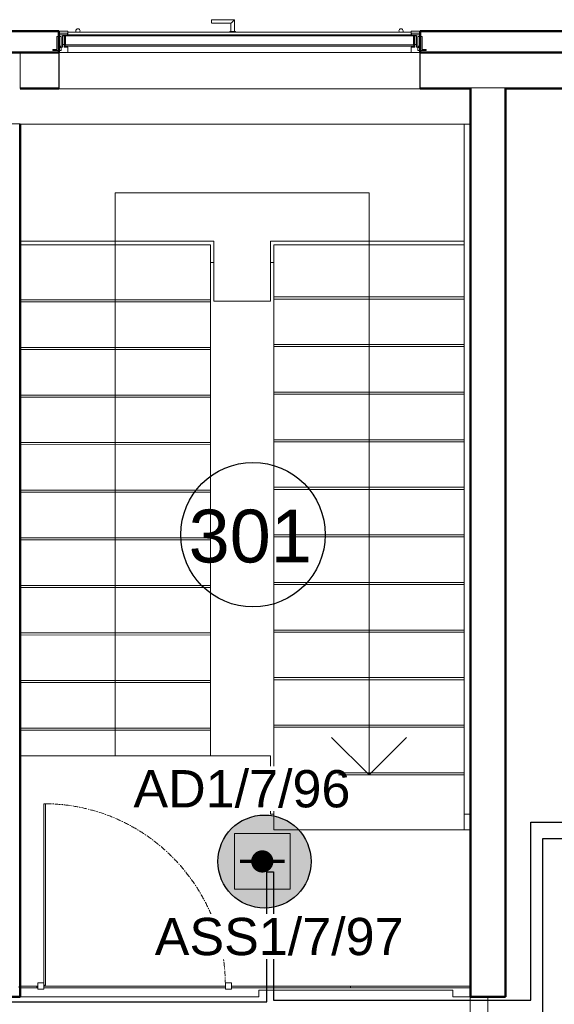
# Model space of a CAD drawing. Header units: millimetres. Extents: x -197461 to 862495, y -970068 to 63888.
# Tile 51 of 205: x -87021 to -83986, y -620166 to -614579. Entities that reach past the tile are written whole.
import ezdxf

# ---------------------------------------------------------------- set-up
doc = ezdxf.new("R2010")
doc.units = ezdxf.units.MM
doc.linetypes.add('CENTER', pattern=[50.8, 31.75, -6.35, 6.35, -6.35])
doc.linetypes.add('Overhead', pattern=[3.96875, 2.38125, -1.5875])
doc.layers.get('0').update_dxf_attribs({"linetype": 'CONTINUOUS'})
for name, color, linetype, lineweight in [('A-AREA-IDEN', 252, 'CONTINUOUS', 25), ('A-DETL-GENF', 92, 'CONTINUOUS', 5), ('A-DETL-MEDM', 33, 'CONTINUOUS', 25), ('A-DETL-THIN', 151, 'CONTINUOUS', 5), ('A-Door', 252, 'CONTINUOUS', 0), ('A-FLOR', 192, 'CONTINUOUS', 5), ('A-Glaz-Curt', 4, 'CONTINUOUS', 0), ('A-Wall', 252, 'CONTINUOUS', 0), ('G-IMPT', 8, 'CONTINUOUS', 5), ('S-BEAM', 12, 'CONTINUOUS', 5)]:
    doc.layers.add(name, color=color, linetype=linetype, lineweight=lineweight)
doc.layers.add('UAS', color=240, linetype='CONTINUOUS')
doc.styles.add('ARIAL', font='arialbd.ttf')
doc.styles.add('Arial_3', font='arial.ttf', dxfattribs={"height": 300})

# ---------------------------------------------------------------- blocks, each defined once
blk = doc.blocks.new('Door-Opening - 2050x9100-3382743-Trešā stāva plāns uz atzīmes 6_800')
at = {"layer": 'A-DETL-GENF', "linetype": 'Overhead'}
for p, q in [((1016.8, 102.5), (-1033.2, 102.5)), ((-1033.2, -102.5), (1016.8, -102.5))]:
    blk.add_line(p, q, dxfattribs=at)
at = {"layer": 'A-DETL-MEDM'}
for p, q in [((-1033.2, 102.5), (-1033.2, -102.5)), ((1016.8, -102.5), (1016.8, 102.5))]:
    blk.add_line(p, q, dxfattribs=at)
blk = doc.blocks.new('SchueCal_CurtainWall_3407749 - CurtainWall_3407749-3446966-Trešā stāva plāns uz atzīmes 6_800')
at = {"layer": 'A-Glaz-Curt', "lineweight": 18}
for p, q in [((-1025, 175), (-1025, 155)), ((-975, 175), (-1025, 175)), ((-975, 155), (-975, 175)), ((975, 175), (975, 155)), ((1025, 175), (975, 175)), ((1025, 155), (1025, 175)), ((-1012, 146), (-1037, 146)), ((-1037, 146), (-1037, 72)), ((-1025, 155), (-975, 155)), ((-976.5, 164.9), (-1023.5, 164.9)), ((-1023.5, 164.9), (-1023.5, 155)), ((-1023.5, 155), (-976.5, 155)), ((-1012, 66), (-1012, 146)), ((-995, 149.7), (-1005, 149.7)), ((-1005, 149.7), (-1005, 101)), ((-995, 101), (-995, 149.7)), ((-988, 150), (-988, 98)), ((988, 150), (-988, 150)), ((-976.5, 155), (-976.5, 164.9)), ((975, 155), (1025, 155)), ((1023.5, 164.9), (976.5, 164.9)), ((976.5, 164.9), (976.5, 155)), ((976.5, 155), (1023.5, 155)), ((988, 98), (988, 150)), ((1005, 149.7), (995, 149.7)), ((995, 149.7), (995, 101)), ((1005, 101), (1005, 149.7)), ((1037, 146), (1012, 146)), ((1012, 146), (1012, 66)), ((1023.5, 155), (1023.5, 164.9)), ((1037, 72), (1037, 146)), ((-1037, 72), (-1060, 72)), ((-1060, 72), (-1060, 66)), ((-1060, 66), (-1012, 66)), ((-1025, 91), (-1025, 83)), ((-1012.6, 91), (-1025, 91)), ((-1005, 85), (-1025, 85)), ((-1025, 85), (-1025, 53.9)), ((-1025, 83), (-1012.6, 83)), ((-1012.6, 83), (-1012.6, 91)), ((-995, 101), (-1005, 101)), ((-1005, 101), (-1005, 85)), ((-1005, 101), (-995, 101)), ((-995, 85), (-995, 101)), ((-975, 85), (-995, 85)), ((-988, 98), (988, 98)), ((-975, 53.9), (-975, 85)), ((995, 85), (975, 85)), ((975, 85), (975, 53.9)), ((1005, 101), (995, 101)), ((995, 101), (995, 85)), ((995, 101), (1005, 101)), ((1005, 85), (1005, 101)), ((1025, 85), (1005, 85)), ((1012, 66), (1060, 66)), ((1025, 91), (1012.6, 91)), ((1012.6, 91), (1012.6, 83)), ((1012.6, 83), (1025, 83)), ((1025, 83), (1025, 91)), ((1025, 53.9), (1025, 85)), ((1060, 72), (1037, 72)), ((1060, 66), (1060, 72))]:
    blk.add_line(p, q, dxfattribs=at)
at = {"layer": 'G-IMPT'}
for p, q in [((-28.5, 241), (-159.5, 241)), ((-159.5, 239.7), (-159.5, 231)), ((-159.5, 231), (-159.5, 222.3)), ((-28.5, 174), (-28.5, 241)), ((-974.5, 155), (-974.5, 170)), ((-974.5, 170), (974.5, 170)), ((-159.5, 221), (-48.5, 221)), ((-54.8, 170), (-54.8, 174)), ((-22.3, 174), (-54.8, 174)), ((-54.8, 174), (-54.8, 170)), ((-48.5, 221), (-48.5, 174)), ((-22.3, 170), (-22.3, 174)), ((-22.3, 170), (-22.3, 174)), ((974.5, 170), (974.5, 155)), ((-1023.5, 155), (-976.5, 155)), ((-995, 149.7), (-990, 149.7)), ((-990, 101), (-990, 149.7)), ((-990, 149.7), (-988, 149.7)), ((-987, 150.1), (987, 150.1)), ((974.5, 155), (-974.5, 155)), ((-969, 155), (-969, 150.1)), ((-969, 150.1), (-969, 155)), ((969, 150.1), (969, 155)), ((969, 150.1), (969, 155)), ((976.5, 155), (1023.5, 155)), ((988, 149.7), (990, 149.7)), ((990, 149.7), (995, 149.7)), ((990, 101), (990, 149.7)), ((-995, 101), (-990, 101)), ((-995, 101), (-990, 101)), ((-995, 98), (-990, 98)), ((-995, 98), (-990, 98)), ((-995, 98), (-990, 98)), ((-995, 98), (-990, 98)), ((-995, 98), (-990, 98)), ((-990, 95), (-994.9, 95)), ((-994.9, 95), (-994.9, 85)), ((-990, 91), (-990, 101)), ((-990, 101), (-988, 101)), ((-990, 101), (-988, 101)), ((-990, 85), (-990, 91)), ((-990, 91), (990, 91)), ((988, 101), (990, 101)), ((988, 101), (990, 101)), ((990, 101), (995, 101)), ((990, 101), (995, 101)), ((990, 101), (990, 91)), ((990, 98), (995, 98)), ((990, 98), (995, 98)), ((990, 98), (995, 98)), ((990, 98), (995, 98)), ((990, 98), (995, 98)), ((994.9, 95), (990, 95)), ((990, 91), (990, 85)), ((994.9, 85), (994.9, 95))]:
    blk.add_line(p, q, dxfattribs=at)
at = {"layer": 'G-IMPT', "flags": 128}
for points in [[(-48.5, 221), (-45.6, 223.9), (-38.5, 231)], [(-38.5, 231), (-45.6, 223.9), (-48.5, 221)], [(-28.5, 241), (-31.4, 238.1), (-38.5, 231)], [(-38.5, 231), (-31.4, 238.1), (-28.5, 241)]]:
    blk.add_lwpolyline(points, dxfattribs=at)
at = {"layer": 'G-IMPT'}
for centre, start, end in [((-917, 177.3), 360, 180), ((-917, 177.3), 180, 218.7141), ((-917, 177.3), 321.2859, 0), ((917, 177.3), 360, 180), ((917, 177.3), 180, 218.7141), ((917, 177.3), 321.2859, 360)]:
    blk.add_arc(centre, 12, start, end, dxfattribs=at)
blk = doc.blocks.new('SchueCal_CurtainWall_3407749 - Type 1-3526108-Trešā stāva plāns uz atzīmes 6_800')
blk.add_blockref('SchueCal_CurtainWall_3407749 - CurtainWall_3407749-3446966-Trešā stāva plāns uz atzīmes 6_800', (0, 0))
blk = doc.blocks.new('System Panel - pbl - bior - geze starpsienas HG stiklojums-3926864-Trešā stāva plāns uz atzīmes 6_800')
at = {"layer": 'A-Glaz-Curt', "lineweight": 18}
for p, q in [((432.2, 55), (-432.2, 55)), ((-432.2, 55), (-432.2, -45)), ((432.2, -45), (432.2, 55)), ((-432.2, -45), (432.2, -45))]:
    blk.add_line(p, q, dxfattribs=at)
blk = doc.blocks.new('System Panel - pbl - bior - geze starpsienas stiklojums-3638437-Trešā stāva plāns uz atzīmes 6_800')
at = {"layer": 'A-Glaz-Curt', "lineweight": 18}
for p, q in [((340.5, 10), (-340.5, 10)), ((-340.5, 10), (-340.5, 0)), ((-340.5, 0), (340.5, 0)), ((340.5, 0), (340.5, 10))]:
    blk.add_line(p, q, dxfattribs=at)
blk = doc.blocks.new('System Panel - pbl - bior - geze starpsienas stiklojums-3926813-Trešā stāva plāns uz atzīmes 6_800')
at = {"layer": 'A-Glaz-Curt'}
h = blk.add_hatch(dxfattribs=at)
h.set_pattern_fill('FP_2', color=151, style=0, pattern_type=2)
h.set_pattern_definition([(270, (-2.7, 5), (1100, 7e-14), [])])
h.paths.add_polyline_path([(-520.5, 10), (-520.5, 0), (509.5, 0), (509.5, 10), (-299.9, 10)], flags=0)
at = {"layer": 'A-Glaz-Curt', "color": 255}
for p, q in [((-520.5, 10), (509.5, 10)), ((509.5, 0), (-520.5, 0))]:
    blk.add_line(p, q, dxfattribs=at)
at = {"layer": 'A-Glaz-Curt', "lineweight": 18}
for p, q in [((550, 10), (544.5, 10)), ((544.5, 10), (544.5, 0)), ((544.5, 0), (550, 0)), ((550, 0), (550, 10))]:
    blk.add_line(p, q, dxfattribs=at)
blk = doc.blocks.new('System Panel - pbl - bior - geze starpsienas stiklojums-3926503-Trešā stāva plāns uz atzīmes 6_800')
at = {"layer": 'A-Glaz-Curt', "lineweight": 18}
for p, q in [((49.8, 10), (-49.8, 10)), ((-49.8, 10), (-49.8, 0)), ((-49.8, 0), (49.8, 0)), ((49.8, 0), (49.8, 10))]:
    blk.add_line(p, q, dxfattribs=at)
blk = doc.blocks.new('System Panel - pbl - bior - geze starpsienas stiklojums-3926814-Trešā stāva plāns uz atzīmes 6_800')
at = {"layer": 'A-Glaz-Curt', "lineweight": 18}
for p, q in [((334.7, 10), (-340.1, 10)), ((-340.1, 10), (-340.1, 0)), ((-340.1, 0), (334.7, 0)), ((334.7, 0), (334.7, 10))]:
    blk.add_line(p, q, dxfattribs=at)
blk = doc.blocks.new('PBL_BIOR_stiklotas_GEZE_02 - BIOR 1000 x 2100mm BIOR 1000 x 2100mm stiklojumā KĀPŅU TELPA-4009177-Trešā stāva plāns uz atzīmes 6_800')
at = {"layer": 'A-Door'}
for p, q in [((-550, 9.6), (-550, 18)), ((-550, 18), (-515, 18)), ((-515, 18), (-515, -18)), ((515, -18), (515, 18)), ((515, 18), (550, 18)), ((550, 18), (550, 9.6)), ((-550, -18), (-550, -0.4)), ((-515, -18), (-550, -18)), ((505, -5), (505, -1035)), ((515, -5), (505, -5)), ((515, -5), (515, -1035)), ((550, -18), (515, -18)), ((550, -0.4), (550, -18)), ((515, -1035), (505, -1035))]:
    blk.add_line(p, q, dxfattribs=at)
at = {"layer": 'A-Door', "color": 250, "linetype": 'CENTER', "lineweight": 5}
blk.add_line((515, -5), (515, -1035), dxfattribs=at)
blk.add_arc((515, -5), 1030, 180, 270, dxfattribs=at)
blk = doc.blocks.new('PBL_telpnu_numeracija_0001 - PBL telpas NUMERĀCIJA-1342367-Trešā stāva plāns uz atzīmes 6_800')
at = {"layer": 'A-AREA-IDEN'}
blk.add_circle((0.034, 0.024), 2.733, dxfattribs=at)
blk = doc.blocks.new('AD-proj')
at = {"lineweight": 5}
blk.add_lwpolyline([(-250, -250), (250, -250), (250, 250), (-250, 250)], close=True, dxfattribs=at)
at = {"const_width": 100}
blk.add_lwpolyline([(-50, 0, 1), (50, 0, 1)], format="xyb", close=True, dxfattribs=at)
at = {"const_width": 30}
blk.add_lwpolyline([(-200, 0), (200, 0)], dxfattribs=at)

msp = doc.modelspace()

# ---------------------------------------------------------------- hatches: boundary and pattern name
at = {"layer": 'A-Wall', "true_color": 0x636466}
h = msp.add_hatch(color=251, dxfattribs=at)
h.paths.add_polyline_path([(-87018.52169, -614970.37207), (-86798.40185, -614970.36485), (-86798.40185, -614965.36485), (-87018.52185, -614965.37207), (-87018.52169, -614970.36485)], flags=0)
h.paths.add_polyline_path([(-84748.37868, -614970.29762), (-84462.76922, -614970.28826), (-84462.76922, -614965.28826), (-84748.37884, -614965.29762), (-84748.37868, -614970.28826)], flags=0)
h.paths.add_polyline_path([(-84262.76922, -614970.2817), (-81473.52185, -614970.19022), (-81473.52841, -614965.19022), (-84262.76922, -614965.38425)], flags=0)
msp.add_hatch(color=251, dxfattribs=at).paths.add_polyline_path([(-87023.52677, -620123.01745), (-87018.52677, -620122.93802), (-87018.52677, -615170.50706), (-87023.52677, -615171.30086), (-87023.52677, -620122.93802)], flags=0)
at = {"layer": 'UAS', "lineweight": 50, "true_color": 0xffffff}
h = msp.add_hatch(color=7, dxfattribs=at)
h.dxf.hatch_style = 1
h.paths.add_polyline_path([(-85612.40404, -619355.39373, -1), (-85675.49098, -619355.39373, -1)], flags=0)
h.paths.add_polyline_path([(-85801.66484, -619197.67639), (-85801.66484, -619513.11106), (-85486.23018, -619513.11106), (-85486.23018, -619197.67639)], flags=16)
h.paths.add_polyline_path([(-85367.36633, -619356.1109, 1), (-85895.41364, -619356.1109, 1)])
h.paths.add_polyline_path([(-85486.23018, -619513.11106), (-85801.66484, -619513.11106), (-85801.66484, -619197.67639), (-85486.23018, -619197.67639)], flags=16)

# ---------------------------------------------------------------- linework, layer by layer
at = {"color": 251, "lineweight": 5, "true_color": 0x636466}
for p, q in [((-87018.19331, -615171.30086), (-87018.17116, -615836.63547)), ((-84498.17116, -615836.55172), (-84498.19331, -615171.30086)), ((-87018.17116, -615836.63562), (-87018.17049, -615856.63562)), ((-84498.17049, -615856.55172), (-84498.17116, -615836.55172)), ((-85938.17049, -615856.59966), (-87018.17049, -615856.63562)), ((-87018.17049, -615856.63562), (-87018.16017, -616166.63562)), ((-85938.16017, -616166.59966), (-85938.17049, -615856.59966)), ((-84498.17049, -615856.55172), (-85578.17049, -615856.58768)), ((-85578.17049, -615856.58768), (-85578.16064, -616152.54413)), ((-84498.16064, -616152.50817), (-84498.17049, -615856.55172)), ((-87018.16017, -616166.63562), (-87018.1601, -616168.89777)), ((-87018.1601, -616168.89777), (-85938.1601, -616168.86182)), ((-87018.1601, -616168.89777), (-87018.16005, -616170.39119)), ((-87018.16005, -616170.39119), (-87018.15976, -616179.10777)), ((-85938.1601, -616168.86182), (-85938.16017, -616166.59966)), ((-85938.16005, -616170.35523), (-85938.1601, -616168.86182)), ((-85938.15976, -616179.07181), (-85938.16005, -616170.35523)), ((-84498.16064, -616152.50817), (-85578.16064, -616152.54413)), ((-85578.16064, -616152.54413), (-85578.16025, -616164.24219)), ((-84498.16025, -616164.20623), (-85578.16025, -616164.24219)), ((-85578.16025, -616164.24219), (-85578.15165, -616422.53976)), ((-84498.16025, -616164.20623), (-84498.16064, -616152.50817)), ((-84498.15165, -616422.50381), (-84498.16025, -616164.20623)), ((-87018.15976, -616179.10777), (-87018.15971, -616180.60118)), ((-87018.15971, -616180.60118), (-85938.15971, -616180.56522)), ((-87018.15971, -616180.60118), (-87018.15118, -616436.63562)), ((-85938.15971, -616180.56522), (-85938.15976, -616179.07181)), ((-85938.15118, -616436.59966), (-85938.15971, -616180.56522)), ((-85598.15989, -616176.65621), (-85918.15984, -616176.66905)), ((-87018.15118, -616436.63562), (-87018.15111, -616438.89777)), ((-87018.15111, -616438.89777), (-85938.15111, -616438.86182)), ((-87018.15111, -616438.89777), (-87018.15106, -616440.39119)), ((-87018.15106, -616440.39119), (-87018.15077, -616449.10777)), ((-87018.15077, -616449.10777), (-87018.15072, -616450.60118)), ((-87018.15072, -616450.60118), (-85938.15072, -616450.56522)), ((-87018.15072, -616450.60118), (-87018.1422, -616706.63562)), ((-85938.15111, -616438.86182), (-85938.15118, -616436.59966)), ((-85938.15106, -616440.35523), (-85938.15111, -616438.86182)), ((-85938.15077, -616449.07181), (-85938.15106, -616440.35523)), ((-85938.15072, -616450.56522), (-85938.15077, -616449.07181)), ((-85938.1422, -616706.59966), (-85938.15072, -616450.56522)), ((-84498.15165, -616422.50381), (-85578.15165, -616422.53976)), ((-85578.15165, -616422.53976), (-85578.15126, -616434.24317)), ((-84498.15126, -616434.20721), (-85578.15126, -616434.24317)), ((-85578.15126, -616434.24317), (-85578.14266, -616692.53976)), ((-84498.15126, -616434.20721), (-84498.15165, -616422.50381)), ((-84498.14266, -616692.50381), (-84498.15126, -616434.20721)), ((-87018.1422, -616706.63562), (-87018.14212, -616708.89777)), ((-87018.14212, -616708.89777), (-85938.14212, -616708.86182)), ((-87018.14212, -616708.89777), (-87018.14207, -616710.39119)), ((-87018.14207, -616710.39119), (-87018.14178, -616719.10777)), ((-87018.14178, -616719.10777), (-87018.14173, -616720.60118)), ((-87018.14173, -616720.60118), (-85938.14173, -616720.56522)), ((-87018.14173, -616720.60118), (-87018.13321, -616976.63562)), ((-85938.14212, -616708.86182), (-85938.1422, -616706.59966)), ((-85938.14207, -616710.35523), (-85938.14212, -616708.86182)), ((-85938.14178, -616719.07181), (-85938.14207, -616710.35523)), ((-85938.14173, -616720.56522), (-85938.14178, -616719.07181)), ((-85938.13321, -616976.59966), (-85938.14173, -616720.56522)), ((-84498.14266, -616692.50381), (-85578.14266, -616692.53976)), ((-85578.14266, -616692.53976), (-85578.14227, -616704.24317)), ((-84498.14227, -616704.20721), (-85578.14227, -616704.24317)), ((-85578.14227, -616704.24317), (-85578.13367, -616962.53976)), ((-84498.14227, -616704.20721), (-84498.14266, -616692.50381)), ((-84498.13368, -616962.50381), (-84498.14227, -616704.20721)), ((-87018.13321, -616976.63562), (-87018.13313, -616978.89777)), ((-87018.13313, -616978.89777), (-85938.13313, -616978.86182)), ((-87018.13313, -616978.89777), (-87018.13308, -616980.39119)), ((-87018.13308, -616980.39119), (-87018.13279, -616989.10777)), ((-87018.13279, -616989.10777), (-87018.13274, -616990.60118)), ((-87018.13274, -616990.60118), (-85938.13274, -616990.56522)), ((-87018.13274, -616990.60118), (-87018.12422, -617246.63562)), ((-85938.13313, -616978.86182), (-85938.13321, -616976.59966)), ((-85938.13308, -616980.35523), (-85938.13313, -616978.86182)), ((-85938.13279, -616989.07181), (-85938.13308, -616980.35523)), ((-85938.13274, -616990.56522), (-85938.13279, -616989.07181)), ((-85938.12422, -617246.59966), (-85938.13274, -616990.56522)), ((-84498.13368, -616962.50381), (-85578.13367, -616962.53976)), ((-85578.13367, -616962.53976), (-85578.13329, -616974.24317)), ((-84498.13329, -616974.20721), (-85578.13329, -616974.24317)), ((-85578.13329, -616974.24317), (-85578.12469, -617232.53976)), ((-84498.13329, -616974.20721), (-84498.13368, -616962.50381)), ((-84498.12469, -617232.50381), (-84498.13329, -616974.20721)), ((-84498.12469, -617232.50381), (-85578.12469, -617232.53976)), ((-85578.12469, -617232.53976), (-85578.1243, -617244.24317)), ((-84498.1243, -617244.20721), (-84498.12469, -617232.50381)), ((-87018.12422, -617246.63562), (-87018.12414, -617248.89777)), ((-87018.12414, -617248.89777), (-85938.12414, -617248.86182)), ((-87018.12414, -617248.89777), (-87018.12409, -617250.39119)), ((-87018.12409, -617250.39119), (-87018.1238, -617259.10777)), ((-87018.1238, -617259.10777), (-87018.12375, -617260.60118)), ((-87018.12375, -617260.60118), (-85938.12375, -617260.56522)), ((-87018.12375, -617260.60118), (-87018.11523, -617516.63562)), ((-85938.12414, -617248.86182), (-85938.12422, -617246.59966)), ((-85938.12409, -617250.35523), (-85938.12414, -617248.86182)), ((-85938.1238, -617259.07181), (-85938.12409, -617250.35523)), ((-85938.12375, -617260.56522), (-85938.1238, -617259.07181)), ((-85938.11523, -617516.59966), (-85938.12375, -617260.56522)), ((-84498.1243, -617244.20721), (-85578.1243, -617244.24317)), ((-85578.1243, -617244.24317), (-85578.1157, -617502.53976)), ((-84498.1157, -617502.50381), (-84498.1243, -617244.20721)), ((-84498.1157, -617502.50381), (-85578.1157, -617502.53976)), ((-85578.1157, -617502.53976), (-85578.11531, -617514.24317)), ((-84498.11531, -617514.20721), (-85578.11531, -617514.24317)), ((-85578.11531, -617514.24317), (-85578.10671, -617772.53976)), ((-84498.11531, -617514.20721), (-84498.1157, -617502.50381)), ((-84498.10671, -617772.50381), (-84498.11531, -617514.20721)), ((-87018.11523, -617516.63562), (-87018.11515, -617518.89777)), ((-87018.11515, -617518.89777), (-85938.11515, -617518.86182)), ((-87018.11515, -617518.89777), (-87018.1151, -617520.39118)), ((-87018.1151, -617520.39118), (-87018.11481, -617529.10777)), ((-87018.11481, -617529.10777), (-87018.11476, -617530.60118)), ((-87018.11476, -617530.60118), (-85938.11476, -617530.56522)), ((-87018.11476, -617530.60118), (-87018.10624, -617786.63562)), ((-85938.11515, -617518.86182), (-85938.11523, -617516.59966)), ((-85938.1151, -617520.35523), (-85938.11515, -617518.86182)), ((-85938.11481, -617529.07181), (-85938.1151, -617520.35523)), ((-85938.11476, -617530.56522), (-85938.11481, -617529.07181)), ((-85938.10624, -617786.59966), (-85938.11476, -617530.56522)), ((-87018.10624, -617786.63562), (-87018.10616, -617788.89777)), ((-87018.10616, -617788.89777), (-85938.10617, -617788.86182)), ((-87018.10616, -617788.89777), (-87018.10611, -617790.39118)), ((-87018.10611, -617790.39118), (-87018.10582, -617799.10777)), ((-85938.10617, -617788.86182), (-85938.10624, -617786.59966)), ((-85938.10612, -617790.35523), (-85938.10617, -617788.86182)), ((-85938.10583, -617799.07181), (-85938.10612, -617790.35523)), ((-84498.10671, -617772.50381), (-85578.10671, -617772.53976)), ((-85578.10671, -617772.53976), (-85578.10632, -617784.24317)), ((-84498.10632, -617784.20721), (-85578.10632, -617784.24317)), ((-85578.10632, -617784.24317), (-85578.09772, -618042.53976)), ((-84498.10632, -617784.20721), (-84498.10671, -617772.50381)), ((-84498.09772, -618042.50381), (-84498.10632, -617784.20721)), ((-87018.10582, -617799.10777), (-87018.10577, -617800.60118)), ((-87018.10577, -617800.60118), (-85938.10578, -617800.56522)), ((-87018.10577, -617800.60118), (-87018.09725, -618056.63562)), ((-85938.10578, -617800.56522), (-85938.10583, -617799.07181)), ((-85938.09725, -618056.59966), (-85938.10578, -617800.56522)), ((-87018.09725, -618056.63562), (-87018.09718, -618058.89777)), ((-87018.09718, -618058.89777), (-85938.09718, -618058.86182)), ((-87018.09718, -618058.89777), (-87018.09713, -618060.39118)), ((-87018.09713, -618060.39118), (-87018.09684, -618069.10777)), ((-87018.09684, -618069.10777), (-87018.09679, -618070.60118)), ((-87018.09679, -618070.60118), (-85938.09679, -618070.56522)), ((-87018.09674, -618071.88137), (-87018.08826, -618326.63562)), ((-85938.09718, -618058.86182), (-85938.09725, -618056.59966)), ((-85938.09713, -618060.35523), (-85938.09718, -618058.86182)), ((-85938.09684, -618069.07181), (-85938.09713, -618060.35523)), ((-85938.09679, -618070.56522), (-85938.09684, -618069.07181)), ((-85938.08826, -618326.59966), (-85938.09674, -618071.88137)), ((-84498.09772, -618042.50381), (-85578.09772, -618042.53976)), ((-85578.09772, -618042.53976), (-85578.09733, -618054.24317)), ((-84498.09733, -618054.20721), (-85578.09733, -618054.24317)), ((-85578.09733, -618054.24317), (-85578.08873, -618312.53976)), ((-84498.09733, -618054.20721), (-84498.09772, -618042.50381)), ((-84498.08873, -618312.50381), (-84498.09733, -618054.20721)), ((-87018.08826, -618326.63562), (-87018.08819, -618328.89777)), ((-87018.08819, -618328.89777), (-85938.08819, -618328.86182)), ((-87018.08819, -618328.89777), (-87018.08814, -618330.39118)), ((-87018.08814, -618330.39118), (-87018.08785, -618339.10777)), ((-87018.08785, -618339.10777), (-87018.0878, -618340.60118)), ((-87018.0878, -618340.60118), (-85938.0878, -618340.56522)), ((-87018.0878, -618340.60118), (-87018.07927, -618596.63562)), ((-85938.08819, -618328.86182), (-85938.08826, -618326.59966)), ((-85938.08814, -618330.35523), (-85938.08819, -618328.86182)), ((-85938.08785, -618339.07181), (-85938.08814, -618330.35523)), ((-85938.0878, -618340.56522), (-85938.08785, -618339.07181)), ((-85938.07927, -618596.59966), (-85938.0878, -618340.56522)), ((-84498.08873, -618312.50381), (-85578.08873, -618312.53976)), ((-85578.08873, -618312.53976), (-85578.08834, -618324.24317)), ((-84498.08834, -618324.20721), (-85578.08834, -618324.24317)), ((-85578.08834, -618324.24317), (-85578.07974, -618582.53976)), ((-84498.08834, -618324.20721), (-84498.08873, -618312.50381)), ((-84498.07974, -618582.5038), (-84498.08834, -618324.20721)), ((-87018.07927, -618596.63562), (-87018.0792, -618598.89777)), ((-87018.0792, -618598.89777), (-85938.0792, -618598.86182)), ((-87018.0792, -618598.89777), (-87018.07915, -618600.39118)), ((-87018.07915, -618600.39118), (-87018.07886, -618609.10777)), ((-87018.07886, -618609.10777), (-87018.07881, -618610.60118)), ((-87018.07881, -618610.60118), (-85938.07881, -618610.56522)), ((-87018.07881, -618610.60118), (-87018.07394, -618756.71016)), ((-85938.0792, -618598.86182), (-85938.07927, -618596.59966)), ((-85938.07915, -618600.35523), (-85938.0792, -618598.86182)), ((-85938.07886, -618609.07181), (-85938.07915, -618600.35523)), ((-85938.07881, -618610.56522), (-85938.07886, -618609.07181)), ((-85938.07395, -618756.60505), (-85938.07881, -618610.56522)), ((-84498.07974, -618582.5038), (-85578.07974, -618582.53976)), ((-85578.07974, -618582.53976), (-85578.07935, -618594.24317)), ((-84498.07935, -618594.20721), (-85578.07935, -618594.24317)), ((-85578.07935, -618594.24317), (-85578.07075, -618852.53976)), ((-84498.07935, -618594.20721), (-84498.07974, -618582.5038)), ((-84498.07075, -618852.5038), (-84498.07935, -618594.20721)), ((-84498.07075, -618852.5038), (-85578.07075, -618852.53976)), ((-85578.07075, -618852.53976), (-85578.07036, -618864.24317)), ((-84498.07036, -618864.20721), (-84498.07075, -618852.5038)), ((-84498.07036, -618864.20721), (-85578.07036, -618864.24317)), ((-85578.07036, -618864.24317), (-85578.05997, -619176.56499)), ((-84498.05997, -619176.52903), (-84498.07036, -618864.20721)), ((-84498.05997, -619176.52903), (-85578.05997, -619176.56499))]:
    msp.add_line(p, q, dxfattribs=at)
at = {"color": 251, "lineweight": 5, "true_color": 0x636466, "flags": 128}
for points in [[(-85918.17116, -615836.65132), (-86040.39338, -615836.64956), (-86162.6156, -615836.6478), (-86284.83783, -615836.64604), (-86407.06005, -615836.64427), (-86529.28227, -615836.64251), (-86651.50449, -615836.64075), (-86773.72672, -615836.63899), (-86895.94894, -615836.63723), (-87018.17116, -615836.63547)], [(-85918.15984, -616176.66905), (-85918.16267, -616091.66462), (-85918.1655, -616006.66018), (-85918.16833, -615921.65575), (-85918.17116, -615836.65132)], [(-85918.1698, -615836.65132), (-85918.16731, -615921.65575), (-85918.16482, -616006.66018), (-85918.16233, -616091.66462), (-85918.15984, -616176.66905)], [(-85598.17131, -615836.63848), (-85598.16848, -615921.64292), (-85598.16565, -616006.64735), (-85598.16282, -616091.65178), (-85598.15999, -616176.65621)], [(-84498.17116, -615836.55172), (-84620.39308, -615836.56136), (-84742.615, -615836.571), (-84864.83692, -615836.58064), (-84987.05884, -615836.59028), (-85109.28076, -615836.59992), (-85231.50304, -615836.60956), (-85353.72532, -615836.6192), (-85475.9476, -615836.62884), (-85598.16987, -615836.63848)], [(-85598.15989, -616176.65621), (-85598.16202, -616091.65178), (-85598.16416, -616006.64735), (-85598.1663, -615921.64292), (-85598.16843, -615836.63848)]]:
    msp.add_lwpolyline(points, dxfattribs=at)
at = {"color": 251, "lineweight": 5, "true_color": 0x636466}
for points in [[(-85918.16717, -615956.599), (-85924.83383, -615956.59911), (-85931.5005, -615956.59922), (-85938.16716, -615956.59935)], [(-85578.1672, -615956.5852), (-85584.83327, -615956.58551), (-85591.49935, -615956.58583), (-85598.16542, -615956.58616)]]:
    msp.add_open_spline(points, degree=3, dxfattribs=at)
at = {"layer": 'A-DETL-THIN', "color": 251, "true_color": 0x636466}
for p, q in [((-85038.16064, -615561.41664), (-86478.0792, -615561.41664)), ((-86478.0792, -618756.60505), (-86478.0792, -615561.41664)), ((-85038.16064, -618864.22519), (-85038.16064, -615561.41664)), ((-85038.16064, -618864.22519), (-85250.29268, -618652.09316)), ((-85038.16064, -618864.22519), (-84826.02861, -618652.09316))]:
    msp.add_line(p, q, dxfattribs=at)
at = {"layer": 'A-FLOR', "color": 251, "true_color": 0x636466}
for p, q in [((-84463.47474, -615171.30086), (-84463.47474, -619086.30086)), ((-85598.07395, -618756.60505), (-87018.52677, -618756.60505)), ((-85598.07395, -619086.58826), (-85598.07395, -618756.60505)), ((-85578.06297, -619086.30086), (-85598.07395, -619086.30086)), ((-85578.07395, -619086.58826), (-85598.07395, -619086.58826)), ((-84463.47474, -619086.30086), (-84498.06297, -619086.30086)), ((-84463.35129, -619176.58826), (-85578.07395, -619176.58826)), ((-84463.35129, -620062.57517), (-84463.35129, -619176.58826)), ((-84463.35129, -620122.93261), (-84463.35129, -620072.57517)), ((-85662.78031, -620122.93802), (-87018.52677, -620123.01173)), ((-84562.7823, -620086.42263), (-85662.7823, -620086.48244)), ((-85662.7823, -620086.48244), (-85662.78031, -620122.93802)), ((-84562.78031, -620122.93802), (-84562.7823, -620086.42263)), ((-84463.92056, -620122.93264), (-84562.78031, -620122.93802)), ((-84263.43665, -620122.99019), (-84363.92056, -620122.99019))]:
    msp.add_line(p, q, dxfattribs=at)
at = {"layer": 'A-Wall', "color": 251, "lineweight": 50, "true_color": 0x636466}
for p, q in [((-86798.40712, -614644.49984), (-93673.53238, -614644.72531)), ((-86798.40315, -614765.49984), (-86798.40712, -614644.49984)), ((-80952.53238, -614644.30813), (-84748.38411, -614644.43261)), ((-84748.38411, -614644.43261), (-84748.38014, -614765.43261)), ((-93673.52841, -614765.72531), (-86798.40315, -614765.49984)), ((-86798.40841, -614765.36485), (-87018.52841, -614765.37207)), ((-81473.52841, -614765.19022), (-84748.3854, -614765.29762)), ((-84748.38014, -614765.43261), (-81073.52841, -614765.31209)), ((-87018.52169, -614970.37207), (-86798.40169, -614970.36485)), ((-84748.37868, -614970.29762), (-84462.76922, -614970.28826)), ((-84462.76922, -614970.28826), (-84462.76922, -620122.93802)), ((-84262.76922, -614970.2817), (-81473.52169, -614970.19022)), ((-84262.76922, -620122.93802), (-84262.76922, -614970.2817)), ((-87018.52677, -620123.01745), (-87018.52677, -615170.50706)), ((-87228.52677, -620123.01745), (-87018.52677, -620123.01745)), ((-84462.76922, -620122.93802), (-84262.76922, -620122.93802))]:
    msp.add_line(p, q, dxfattribs=at)
at = {"layer": 'A-Wall', "color": 251, "lineweight": 5, "true_color": 0x636466}
for p, q in [((-86798.40708, -614645.49984), (-93673.53234, -614645.72531)), ((-80952.53234, -614645.30813), (-84748.38407, -614645.43261)), ((-87018.52841, -614765.37207), (-87018.52169, -614970.37207)), ((-86798.40185, -614965.36485), (-87018.52185, -614965.37207)), ((-81473.52185, -614965.19022), (-84748.37884, -614965.29762)), ((-84462.76922, -614965.28826), (-84462.76922, -614970.28826)), ((-84262.76922, -614965.2817), (-84262.76922, -614970.2817))]:
    msp.add_line(p, q, dxfattribs=at)
at = {"layer": 'A-Wall', "color": 251, "true_color": 0x636466}
msp.add_line((-87018.52677, -615170.50706), (-87228.52677, -615170.51395), dxfattribs=at)
at = {"layer": 'S-BEAM', "color": 251, "true_color": 0x636466}
msp.add_line((-87018.52677, -615171.30086), (-84462.76922, -615171.30086), dxfattribs=at)
at = {"layer": 'UAS', "color": 1}
msp.add_lwpolyline([(-101214.70617, -618239.46358), (-92336.61742, -618239.46358), (-92336.61742, -617403.59883), (-92042.96733, -617403.59883), (-92042.96733, -621588.7637), (-90329.4581, -621588.7637), (-90329.4581, -618225.19455), (-87705.7225, -618225.19455), (-87705.7225, -620151.90299), (-85617.91102, -620151.90299), (-85617.91102, -619415.30952), (-85581.01424, -619415.30952), (-85581.01424, -620141.91745), (-84119.4954, -620141.91745), (-84119.4954, -619132.79386), (-82622.5404, -619132.79386), (-82622.5404, -619227.75383), (-84052.62396, -619227.75383), (-84052.62396, -620395.00498), (-84745.53402, -620395.00498), (-84745.53402, -620474.13829), (-84047.67052, -620474.13829), (-84047.67052, -623108.87432), (-84199.25848, -623212.42909)], dxfattribs=at)
at = {"layer": 'UAS', "color": 1, "lineweight": 30}
msp.add_circle((-85631.38999, -619356.1109), 264.02365, dxfattribs=at)

# ---------------------------------------------------------------- block references
at = {"layer": 'A-AREA-IDEN', "color": 251, "true_color": 0x636466, "xscale": 149.9999999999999, "yscale": 149.9999999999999, "zscale": 149.9999999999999}
msp.add_blockref('PBL_telpnu_numeracija_0001 - PBL telpas NUMERĀCIJA-1342367-Trešā stāva plāns uz atzīmes 6_800', (-85701.79997, -617504.91614), dxfattribs=at)
at = {"layer": 'A-Door', "color": 251, "true_color": 0x636466}
msp.add_blockref('Door-Opening - 2050x9100-3382743-Trešā stāva plāns uz atzīmes 6_800', (-85765.20065, -614868.80086), dxfattribs=at)
at = {"layer": 'A-Door', "color": 251, "true_color": 0x636466, "rotation": 180}
msp.add_blockref('PBL_BIOR_stiklotas_GEZE_02 - BIOR 1000 x 2100mm BIOR 1000 x 2100mm stiklojumā KĀPŅU TELPA-4009177-Trešā stāva plāns uz atzīmes 6_800', (-86368.52677, -620062.93802), dxfattribs=at)
at = {"layer": 'A-Glaz-Curt', "color": 251, "true_color": 0x636466}
msp.add_blockref('SchueCal_CurtainWall_3407749 - Type 1-3526108-Trešā stāva plāns uz atzīmes 6_800', (-85773.39355, -614820.22625), dxfattribs=at)
for name, p, rotation in [('System Panel - pbl - bior - geze starpsienas stiklojums-3926503-Trešā stāva plāns uz atzīmes 6_800', (-86973.76509, -620062.57517), 180), ('System Panel - pbl - bior - geze starpsienas stiklojums-3926813-Trešā stāva plāns uz atzīmes 6_800', (-86374.0034, -620062.57517), 180), ('System Panel - pbl - bior - geze starpsienas stiklojums-3926814-Trešā stāva plāns uz atzīmes 6_800', (-85483.87123, -620062.57517), 180), ('System Panel - pbl - bior - geze starpsienas stiklojums-3638437-Trešā stāva plāns uz atzīmes 6_800', (-84803.25414, -620062.57517), 180), ('System Panel - pbl - bior - geze starpsienas HG stiklojums-3926864-Trešā stāva plāns uz atzīmes 6_800', (-84408.92056, -620555.11002), 90.00000000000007)]:
    msp.add_blockref(name, p, dxfattribs=dict(at, rotation=rotation))
at = {"layer": 'UAS', "xscale": 0.6308693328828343, "yscale": 0.6308693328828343, "zscale": 0.6308693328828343}
msp.add_blockref('AD-proj', (-85643.94751, -619355.39373), dxfattribs=at)

# ---------------------------------------------------------------- texts
at = {"layer": 'A-AREA-IDEN', "color": 251, "lineweight": 9, "true_color": 0x636466, "insert": (-86061.92007, -617359.03696), "char_height": 300, "width": 865.8225, "attachment_point": 1, "style": 'Arial_3'}
msp.add_mtext('301', dxfattribs=at)

# ---------------------------------------------------------------- next in the draw order: texts
at = {"layer": 'UAS', "color": 251, "linetype": 'Continuous', "lineweight": 20, "true_color": 0x636466, "char_height": 211.4384766, "width": 1051.7117129, "attachment_point": 5, "style": 'ARIAL', "bg_fill": 3, "box_fill_scale": 1.1, "bg_fill_color": 256, "bg_fill_transparency": 0}
for s, insert in [('\\A1;{\\fArial|b0|i0|c186|p34;\\C1;AD1/7/96}', (-85759.69538, -618944.41625)), ('\\A1;{\\fArial|b0|i0|c186|p34;\\C1;ASS1/7/97}', (-85548.52035, -619782.93226))]:
    msp.add_mtext(s, dxfattribs=dict(at, insert=insert))

doc.saveas('drawing.dxf')
